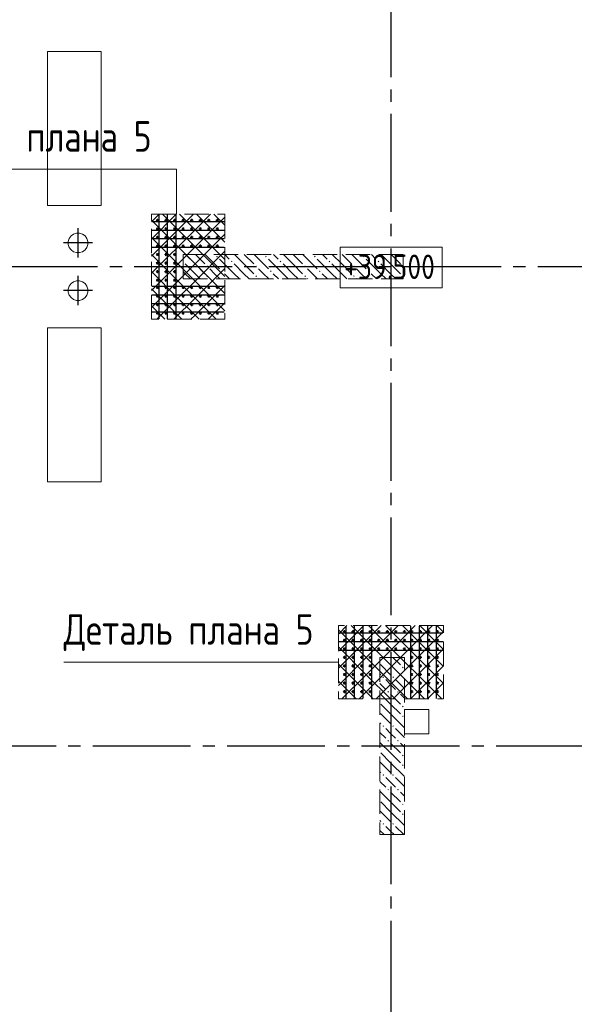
# Model space of a CAD drawing. Header units: millimetres. Extents: x 0 to 31317, y 0 to 42000.
# Tile 6 of 12: x 11587 to 16124, y 22517 to 30571. Entities that reach past the tile are written whole.
import ezdxf

# ---------------------------------------------------------------- set-up
doc = ezdxf.new("R2010")
doc.units = ezdxf.units.MM
doc.linetypes.add('______2', pattern=[270, 200, -70])
doc.linetypes.add('______5', pattern=[1100, 800, -100, 100, -100])
for name, color, linetype, lineweight in [('Standard', 7, 'Continuous', 25), ('Высотные отметки', 7, 'Continuous', 25), ('ЖБ Перекрытие верхний уровень', 7, 'Continuous', 35), ('ЖБ Пилон', 7, 'Continuous', 35), ('Оси', 40, '______5', 18), ('Примечания', 7, 'Continuous', 25)]:
    doc.layers.add(name, color=color, linetype=linetype, lineweight=lineweight)
doc.layers.add('Вспомогательная арматура', color=7, linetype='Continuous', lineweight=18, true_color=0x656565)
doc.layers.add('Поперечная арматура', color=7, linetype='Continuous', lineweight=18, true_color=0x5a2814)
doc.styles.add('GOST 2.304-81', font='txt')

msp = doc.modelspace()

# ---------------------------------------------------------------- hatches: boundary and pattern name
at = {"layer": 'ЖБ Пилон', "linetype": 'Continuous', "lineweight": 18, "transparency": 33554687}
for points in [[(12924, 28596.6), (12927.5, 28593.1), (12924, 28589.7)], [(13194.5, 28633.1), (13201, 28639.6), (13207.5, 28633.1), (13201, 28626.6)], [(13314.5, 28593.1), (13321, 28599.6), (13327.5, 28593.1), (13321, 28586.6)], [(13594.5, 28633.1), (13601, 28639.6), (13607.5, 28633.1), (13601, 28626.6)], [(13714.5, 28593.1), (13721, 28599.6), (13727.5, 28593.1), (13721, 28586.6)], [(13994.5, 28633.1), (14001, 28639.6), (14007.5, 28633.1), (14001, 28626.6)], [(14114.5, 28593.1), (14121, 28599.6), (14127.5, 28593.1), (14121, 28586.6)], [(14394.5, 28633.1), (14401, 28639.6), (14407.5, 28633.1), (14401, 28626.6)], [(14514.5, 28593.1), (14521, 28599.6), (14527.5, 28593.1), (14521, 28586.6)], [(13114.5, 28553.1), (13121, 28559.6), (13127.5, 28553.1), (13121, 28546.6)], [(13234.5, 28513.1), (13241, 28519.6), (13247.4, 28513.1), (13241, 28506.6)], [(13514.5, 28553.1), (13521, 28559.6), (13527.5, 28553.1), (13521, 28546.6)], [(13634.5, 28513.1), (13641, 28519.6), (13647.4, 28513.1), (13641, 28506.6)], [(13914.5, 28553.1), (13921, 28559.6), (13927.5, 28553.1), (13921, 28546.6)], [(14034.5, 28513.1), (14041, 28519.6), (14047.4, 28513.1), (14041, 28506.6)], [(14314.5, 28553.1), (14321, 28559.6), (14327.5, 28553.1), (14321, 28546.6)], [(14434.5, 28513.1), (14441, 28519.6), (14447.4, 28513.1), (14441, 28506.6)], [(14714.5, 28553.1), (14721, 28559.6), (14724, 28556.6), (14724, 28549.7), (14721, 28546.6)], [(13114.5, 28473.1), (13121, 28479.6), (13127.5, 28473.1), (13121, 28466.6)], [(13514.5, 28473.1), (13521, 28479.6), (13527.5, 28473.1), (13521, 28466.6)], [(13914.5, 28473.1), (13921, 28479.6), (13927.5, 28473.1), (13921, 28466.6)], [(14314.5, 28473.1), (14321, 28479.6), (14327.5, 28473.1), (14321, 28466.6)], [(14714.5, 28473.1), (14721, 28479.6), (14724, 28476.6), (14724, 28469.7), (14721, 28466.6)], [(14714.5, 25353.1), (14716.3, 25355), (14725.6, 25355), (14727.5, 25353.1), (14721, 25346.6)], [(14714.5, 25273.1), (14721, 25279.6), (14727.5, 25273.1), (14721, 25266.6)], [(14554.4, 25193.1), (14560.9, 25199.6), (14567.4, 25193.1), (14560.9, 25186.6)], [(14634.5, 25193.1), (14640.9, 25199.6), (14647.4, 25193.1), (14640.9, 25186.6)], [(14594.5, 25073.1), (14601, 25079.6), (14607.5, 25073.1), (14601, 25066.6)], [(14674.5, 25073.1), (14681, 25079.6), (14687.5, 25073.1), (14681, 25066.6)], [(14714.5, 24953.1), (14721, 24959.6), (14727.5, 24953.1), (14721, 24946.6)], [(14714.5, 24873.1), (14721, 24879.6), (14727.5, 24873.1), (14721, 24866.6)], [(14554.4, 24793.1), (14560.9, 24799.6), (14567.4, 24793.1), (14560.9, 24786.6)], [(14634.5, 24793.1), (14640.9, 24799.6), (14647.4, 24793.1), (14640.9, 24786.6)], [(14594.5, 24673.1), (14601, 24679.6), (14607.5, 24673.1), (14601, 24666.6)], [(14674.5, 24673.1), (14681, 24679.6), (14687.5, 24673.1), (14681, 24666.6)], [(14714.5, 24553.1), (14721, 24559.6), (14727.5, 24553.1), (14721, 24546.6)], [(14714.5, 24473.1), (14721, 24479.6), (14727.5, 24473.1), (14721, 24466.6)], [(14554.4, 24393.1), (14560.9, 24399.6), (14567.4, 24393.1), (14560.9, 24386.6)], [(14634.5, 24393.1), (14640.9, 24399.6), (14647.4, 24393.1), (14640.9, 24386.6)], [(14594.5, 24273.1), (14601, 24279.6), (14607.5, 24273.1), (14601, 24266.6)], [(14674.5, 24273.1), (14681, 24279.6), (14687.5, 24273.1), (14681, 24266.6)], [(14714.5, 24153.1), (14721, 24159.6), (14727.5, 24153.1), (14721, 24146.6)], [(14714.5, 24073.1), (14721, 24079.6), (14727.5, 24073.1), (14721, 24066.6)], [(14554.4, 23993.1), (14560.9, 23999.6), (14567.4, 23993.1), (14560.9, 23986.6)], [(14634.5, 23993.1), (14640.9, 23999.6), (14647.4, 23993.1), (14640.9, 23986.6)]]:
    msp.add_hatch(color=7, dxfattribs=at).paths.add_polyline_path(points, flags=16)

# ---------------------------------------------------------------- linework, layer by layer
at = {"layer": 'Standard', "color": 8, "linetype": '______5', "lineweight": -3, "transparency": 33554687}
for p, q in [((12064, 28625.5), (12064, 28864.5)), ((12183.5, 28745), (11944.5, 28745)), ((12064, 28235.5), (12064, 28474.5)), ((12183.5, 28355), (11944.5, 28355))]:
    msp.add_line(p, q, dxfattribs=at)
at = {"layer": 'Вспомогательная арматура', "color": 7, "linetype": 'Continuous', "lineweight": 25, "transparency": 33554687}
for p, q in [((12669, 28920), (13259, 28920)), ((12724, 28975), (12724, 28125)), ((12794, 28975), (12794, 28125)), ((12864, 28975), (12864, 28125)), ((12669, 28850), (13259, 28850)), ((12669, 28780), (13259, 28780)), ((12669, 28710), (13259, 28710)), ((12669, 28390), (13259, 28390)), ((12669, 28320), (13259, 28320)), ((12669, 28250), (13259, 28250)), ((12669, 28180), (13259, 28180)), ((14254, 25610), (14254, 25020)), ((14324, 25610), (14324, 25020)), ((14394, 25610), (14394, 25020)), ((14464, 25610), (14464, 25020)), ((14784, 25610), (14784, 25020)), ((14854, 25610), (14854, 25020)), ((14924, 25610), (14924, 25020)), ((14994, 25610), (14994, 25020)), ((14199, 25555), (15049, 25555)), ((14199, 25485), (15049, 25485)), ((14199, 25415), (15049, 25415))]:
    msp.add_line(p, q, dxfattribs=at)
at = {"layer": 'Высотные отметки', "color": 7, "linetype": 'Continuous', "lineweight": 18, "transparency": 33554687}
msp.add_lwpolyline([(14207.3, 28376.7), (15044, 28376.7), (15044, 28710), (14207.3, 28710), (14207.3, 28376.7)], dxfattribs=at)
at = {"layer": 'ЖБ Перекрытие верхний уровень', "color": 7, "linetype": 'Continuous', "lineweight": 18, "transparency": 33554687}
for p, q in [((12254, 30310), (11814, 30310)), ((11814, 30310), (11814, 29050)), ((12254, 29050), (12254, 30310)), ((11814, 29050), (11914, 29050)), ((11914, 29050), (12254, 29050)), ((11992.1, 28781.6), (11984.3, 28757.6)), ((11984.3, 28757.6), (11984.3, 28732.4)), ((12007, 28802), (11992.1, 28781.6)), ((12027.4, 28816.9), (12007, 28802)), ((12051.4, 28824.7), (12027.4, 28816.9)), ((12076.6, 28824.7), (12051.4, 28824.7)), ((12100.6, 28816.9), (12076.6, 28824.7)), ((12121, 28802), (12100.6, 28816.9)), ((12135.9, 28781.6), (12121, 28802)), ((12143.7, 28757.6), (12135.9, 28781.6)), ((12143.7, 28732.4), (12143.7, 28757.6)), ((11984.3, 28732.4), (11992.1, 28708.4)), ((11992.1, 28708.4), (12007, 28688)), ((12007, 28688), (12027.4, 28673.1)), ((12027.4, 28673.1), (12051.4, 28665.3)), ((12076.6, 28665.3), (12100.6, 28673.1)), ((12100.6, 28673.1), (12121, 28688)), ((12121, 28688), (12135.9, 28708.4)), ((12135.9, 28708.4), (12143.7, 28732.4)), ((12051.4, 28665.3), (12076.6, 28665.3)), ((12051.4, 28434.7), (12027.4, 28426.9)), ((12076.6, 28434.7), (12051.4, 28434.7)), ((12100.6, 28426.9), (12076.6, 28434.7)), ((11992.1, 28391.6), (11984.3, 28367.6)), ((11984.3, 28367.6), (11984.3, 28342.4)), ((12007, 28412), (11992.1, 28391.6)), ((12027.4, 28426.9), (12007, 28412)), ((12121, 28412), (12100.6, 28426.9)), ((12135.9, 28391.6), (12121, 28412)), ((12143.7, 28367.6), (12135.9, 28391.6)), ((12143.7, 28342.4), (12143.7, 28367.6)), ((11984.3, 28342.4), (11992.1, 28318.4)), ((11992.1, 28318.4), (12007, 28298)), ((12007, 28298), (12027.4, 28283.1)), ((12027.4, 28283.1), (12051.4, 28275.3)), ((12051.4, 28275.3), (12076.6, 28275.3)), ((12076.6, 28275.3), (12100.6, 28283.1)), ((12100.6, 28283.1), (12121, 28298)), ((12121, 28298), (12135.9, 28318.4)), ((12135.9, 28318.4), (12143.7, 28342.4)), ((12254, 28050), (11814, 28050)), ((11814, 28050), (11814, 26790)), ((12254, 26790), (12254, 28050)), ((11814, 26790), (12254, 26790)), ((14934, 24930), (14734, 24930)), ((14734, 24930), (14734, 24730)), ((14934, 24730), (14934, 24930)), ((14734, 24730), (14934, 24730))]:
    msp.add_line(p, q, dxfattribs=at)
at = {"layer": 'ЖБ Пилон', "color": 253, "linetype": '______2', "lineweight": 13, "true_color": 0xa0a0a0, "transparency": 33554687}
for p, q in [((14724, 28650), (12924, 28650)), ((12924, 28650), (12924, 28450)), ((14724, 28450), (14724, 28650)), ((12924, 28450), (14724, 28450)), ((14534, 25355), (14534, 23905)), ((14734, 25355), (14534, 25355)), ((14734, 23905), (14734, 25355)), ((14534, 23905), (14734, 23905))]:
    msp.add_line(p, q, dxfattribs=at)
at = {"layer": 'ЖБ Пилон', "color": 9, "linetype": 'Continuous', "lineweight": 18, "true_color": 0xc7c7c7, "transparency": 33554687}
for p, q in [((13021, 28573.1), (12944.1, 28650)), ((13024.1, 28650), (13101, 28573.1)), ((13104.1, 28650), (13221, 28533.1)), ((13341, 28493.1), (13221, 28613.1)), ((13264.1, 28650), (13301, 28613.1)), ((13421, 28573.1), (13344.1, 28650)), ((13424.1, 28650), (13501, 28573.1)), ((13504.1, 28650), (13621, 28533.1)), ((13741, 28493.1), (13621, 28613.1)), ((13664.1, 28650), (13701, 28613.1)), ((13821, 28573.1), (13744.1, 28650)), ((13824.1, 28650), (13901, 28573.1)), ((13904.1, 28650), (14021, 28533.1)), ((14141, 28493.1), (14021, 28613.1)), ((14064.1, 28650), (14101, 28613.1)), ((14221, 28573.1), (14144.1, 28650)), ((14224.1, 28650), (14301, 28573.1)), ((14304.1, 28650), (14421, 28533.1)), ((14541, 28493.1), (14421, 28613.1)), ((14464.1, 28650), (14501, 28613.1)), ((14621, 28573.1), (14544.1, 28650)), ((14624.1, 28650), (14701, 28573.1)), ((14704.1, 28650), (14724, 28630.1)), ((12941, 28493.1), (12924, 28510.1)), ((12941, 28573.1), (13021, 28493.1)), ((13021, 28573.1), (13101, 28493.1)), ((13181, 28493.1), (13141, 28533.1)), ((13341, 28573.1), (13421, 28493.1)), ((13421, 28573.1), (13501, 28493.1)), ((13581, 28493.1), (13541, 28533.1)), ((13741, 28573.1), (13821, 28493.1)), ((13821, 28573.1), (13901, 28493.1)), ((13981, 28493.1), (13941, 28533.1)), ((14141, 28573.1), (14221, 28493.1)), ((14221, 28573.1), (14301, 28493.1)), ((14381, 28493.1), (14341, 28533.1)), ((14541, 28573.1), (14621, 28493.1)), ((14621, 28573.1), (14701, 28493.1)), ((12941, 28493.1), (12984.1, 28450)), ((13021, 28493.1), (13064.1, 28450)), ((13141, 28453.1), (13144.1, 28450)), ((13221, 28453.1), (13181, 28493.1)), ((13260.9, 28493.1), (13304.1, 28450)), ((13341, 28493.1), (13384.1, 28450)), ((13421, 28493.1), (13464.1, 28450)), ((13541, 28453.1), (13544.1, 28450)), ((13621, 28453.1), (13581, 28493.1)), ((13660.9, 28493.1), (13704.1, 28450)), ((13741, 28493.1), (13784.1, 28450)), ((13821, 28493.1), (13864.1, 28450)), ((13941, 28453.1), (13944.1, 28450)), ((14021, 28453.1), (13981, 28493.1)), ((14060.9, 28493.1), (14104.1, 28450)), ((14141, 28493.1), (14184.1, 28450)), ((14221, 28493.1), (14264.1, 28450)), ((14341, 28453.1), (14344.1, 28450)), ((14421, 28453.1), (14381, 28493.1)), ((14460.9, 28493.1), (14504.1, 28450)), ((14541, 28493.1), (14584.1, 28450)), ((14621, 28493.1), (14664.1, 28450)), ((14540.9, 25293.1), (14534, 25300.1)), ((14540.9, 25293.1), (14621, 25213.1)), ((14559.1, 25355), (14621, 25293.1)), ((14621, 25293.1), (14734, 25180.1)), ((14639.1, 25355), (14701, 25293.1)), ((14534, 25220.1), (14540.9, 25213.1)), ((14534, 25140.1), (14581, 25093.1)), ((14621, 25133.1), (14581, 25173.1)), ((14660.9, 25093.1), (14621, 25133.1)), ((14660.9, 25173.1), (14734, 25100.1)), ((14621, 24973.1), (14534, 25060.1)), ((14621, 25053.1), (14701, 24973.1)), ((14701, 25053.1), (14734, 25020.1)), ((14540.9, 24973.1), (14621, 24893.1)), ((14621, 24973.1), (14701, 24893.1)), ((14540.9, 24893.1), (14534, 24900.1)), ((14540.9, 24893.1), (14621, 24813.1)), ((14621, 24893.1), (14734, 24780.1)), ((14534, 24820.1), (14540.9, 24813.1)), ((14534, 24740.1), (14581, 24693.1)), ((14621, 24733.1), (14581, 24773.1)), ((14660.9, 24693.1), (14621, 24733.1)), ((14660.9, 24773.1), (14734, 24700.1)), ((14621, 24573.1), (14534, 24660.1)), ((14621, 24653.1), (14701, 24573.1)), ((14701, 24653.1), (14734, 24620.1)), ((14540.9, 24573.1), (14621, 24493.1)), ((14621, 24573.1), (14701, 24493.1)), ((14540.9, 24493.1), (14534, 24500.1)), ((14540.9, 24493.1), (14621, 24413.1)), ((14621, 24493.1), (14734, 24380.1)), ((14534, 24420.1), (14540.9, 24413.1)), ((14534, 24340.1), (14581, 24293.1)), ((14621, 24333.1), (14581, 24373.1)), ((14660.9, 24293.1), (14621, 24333.1)), ((14660.9, 24373.1), (14734, 24300.1)), ((14621, 24173.1), (14534, 24260.1)), ((14621, 24253.1), (14701, 24173.1)), ((14701, 24253.1), (14734, 24220.1)), ((14540.9, 24173.1), (14621, 24093.1)), ((14621, 24173.1), (14701, 24093.1)), ((14540.9, 24093.1), (14534, 24100.1)), ((14540.9, 24093.1), (14621, 24013.1)), ((14621, 24093.1), (14734, 23980.1)), ((14534, 24020.1), (14540.9, 24013.1)), ((14534, 23940.1), (14569.1, 23905)), ((14621, 23933.1), (14581, 23973.1)), ((14649.1, 23905), (14621, 23933.1)), ((14660.9, 23973.1), (14729.1, 23905))]:
    msp.add_line(p, q, dxfattribs=at)
at = {"layer": 'Оси', "color": 8, "linetype": '______5', "lineweight": -3, "transparency": 33554687}
for p, q in [((14624, 39700), (14624, 15930)), ((26524, 28550), (4600, 28550)), ((23984, 24630), (4600, 24630))]:
    msp.add_line(p, q, dxfattribs=at)
at = {"layer": 'Поперечная арматура', "color": 7, "linetype": 'Continuous', "lineweight": 50, "transparency": 33554687}
for centre in [(12714, 28930), (12784, 28930), (12854, 28930), (12924, 28930), (12994, 28930), (13064, 28930), (13134, 28930), (13204, 28930), (12714, 28860), (12784, 28860), (12854, 28860), (12924, 28860), (12994, 28860), (13064, 28860), (13134, 28860), (13204, 28860), (12714, 28790), (12784, 28790), (12854, 28790), (12924, 28790), (12994, 28790), (13064, 28790), (13134, 28790), (13204, 28790), (12714, 28720), (12784, 28720), (12854, 28720), (12924, 28720), (12994, 28720), (13064, 28720), (13134, 28720), (13204, 28720), (12714, 28650), (12784, 28650), (12854, 28650), (12714, 28580), (12714, 28510), (12784, 28580), (12784, 28510), (12854, 28580), (12854, 28510), (12714, 28440), (12784, 28440), (12854, 28440), (12714, 28380), (12784, 28380), (12854, 28380), (12924, 28380), (12994, 28380), (13064, 28380), (13134, 28380), (13204, 28380), (12714, 28310), (12784, 28310), (12854, 28310), (12924, 28310), (12994, 28310), (13064, 28310), (13134, 28310), (13204, 28310), (12714, 28240), (12784, 28240), (12854, 28240), (12924, 28240), (12994, 28240), (13064, 28240), (13134, 28240), (13204, 28240), (12714, 28170), (12784, 28170), (12854, 28170), (12924, 28170), (12994, 28170), (13064, 28170), (13134, 28170), (13204, 28170), (14244, 25565), (14314, 25565), (14384, 25565), (14454, 25565), (14524, 25565), (14594, 25565), (14664, 25565), (14734, 25565), (14794, 25565), (14864, 25565), (14934, 25565), (15004, 25565), (14244, 25495), (14314, 25495), (14384, 25495), (14454, 25495), (14524, 25495), (14594, 25495), (14664, 25495), (14734, 25495), (14794, 25495), (14864, 25495), (14934, 25495), (15004, 25495), (14244, 25425), (14314, 25425), (14384, 25425), (14454, 25425), (14524, 25425), (14594, 25425), (14664, 25425), (14734, 25425), (14794, 25425), (14864, 25425), (14934, 25425), (15004, 25425), (14244, 25355), (14244, 25285), (14314, 25355), (14314, 25285), (14384, 25355), (14384, 25285), (14454, 25355), (14454, 25285), (14794, 25355), (14794, 25285), (14864, 25355), (14864, 25285), (14934, 25355), (14934, 25285), (15004, 25355), (15004, 25285), (14244, 25215), (14314, 25215), (14384, 25215), (14454, 25215), (14794, 25215), (14864, 25215), (14934, 25215), (15004, 25215), (14244, 25145), (14314, 25145), (14384, 25145), (14454, 25145), (14794, 25145), (14864, 25145), (14934, 25145), (15004, 25145), (14244, 25075), (14314, 25075), (14384, 25075), (14454, 25075), (14794, 25075), (14864, 25075), (14934, 25075), (15004, 25075)]:
    msp.add_circle(centre, 5, dxfattribs=at)
at = {"layer": 'Примечания', "color": 252, "linetype": 'Continuous', "lineweight": 13, "true_color": 0x8f8f8f, "transparency": 33554687}
for p, q in [((12664, 28916.2), (12727.8, 28980)), ((12664, 28776.2), (12867.8, 28980)), ((12664, 28636.2), (13007.8, 28980)), ((12664, 28930.1), (13021, 28573.1)), ((12754.1, 28980), (13021, 28713.1)), ((12894.1, 28980), (13021, 28853.1)), ((13021, 28853.1), (13147.8, 28980)), ((13021, 28713.1), (13264, 28956.2)), ((13034.1, 28980), (13264, 28750.1)), ((13174.1, 28980), (13264, 28890.1)), ((12664, 28496.2), (13021, 28853.1)), ((13021, 28853.1), (13264, 28610.1)), ((12664, 28790.1), (13021, 28433.1)), ((13021, 28573.1), (13264, 28816.2)), ((12664, 28356.2), (13021, 28713.1)), ((13021, 28713.1), (13264, 28470.1)), ((13021, 28433.1), (13264, 28676.2)), ((12664, 28650.1), (13021, 28293.1)), ((12664, 28510.1), (12881, 28293.1)), ((12740.9, 28293.1), (13021, 28573.1)), ((13021, 28573.1), (13264, 28330.1)), ((13021, 28293.1), (13264, 28536.2)), ((12881, 28293.1), (13021, 28433.1)), ((13021, 28433.1), (13160.9, 28293.1)), ((12664, 28370.1), (12740.9, 28293.1)), ((13160.9, 28293.1), (13264, 28396.2)), ((12664, 28216.2), (12740.9, 28293.1)), ((12707.8, 28120), (12881, 28293.1)), ((12740.9, 28293.1), (12914.1, 28120)), ((12847.8, 28120), (13021, 28293.1)), ((12881, 28293.1), (13021, 28153.1)), ((13021, 28153.1), (13160.9, 28293.1)), ((13021, 28293.1), (13194.1, 28120)), ((13160.9, 28293.1), (13264, 28190.1)), ((12664, 28230.1), (12774.1, 28120)), ((13127.8, 28120), (13264, 28256.2)), ((12987.8, 28120), (13021, 28153.1)), ((13021, 28153.1), (13054.1, 28120)), ((14194, 25546.2), (14262.8, 25615)), ((14281, 25493.1), (14402.8, 25615)), ((14299.1, 25615), (14421, 25493.1)), ((14421, 25493.1), (14542.8, 25615)), ((14439.1, 25615), (14560.9, 25493.1)), ((14560.9, 25493.1), (14682.8, 25615)), ((14579.1, 25615), (14701, 25493.1)), ((14701, 25493.1), (14822.8, 25615)), ((14719.1, 25615), (14840.9, 25493.1)), ((14840.9, 25493.1), (14962.8, 25615)), ((14859.1, 25615), (14981, 25493.1)), ((14999.1, 25615), (15054, 25560.1)), ((14194, 25580.1), (14281, 25493.1)), ((14981, 25493.1), (15054, 25566.2)), ((14194, 25406.2), (14281, 25493.1)), ((14194, 25266.2), (14421, 25493.1)), ((14281, 25493.1), (14421, 25353.1)), ((14421, 25353.1), (14560.9, 25493.1)), ((14421, 25213.1), (14701, 25493.1)), ((14421, 25073.1), (14840.9, 25493.1)), ((14421, 25493.1), (14899.1, 25015)), ((14502.8, 25015), (14981, 25493.1)), ((14560.9, 25493.1), (15039.1, 25015)), ((14701, 25493.1), (15054, 25140.1)), ((14840.9, 25493.1), (15054, 25280.1)), ((14981, 25493.1), (15054, 25420.1)), ((14194, 25440.1), (14421, 25213.1)), ((14642.8, 25015), (15054, 25426.2)), ((14194, 25126.2), (14421, 25353.1)), ((14194, 25300.1), (14421, 25073.1)), ((14421, 25353.1), (14759.1, 25015)), ((14222.8, 25015), (14421, 25213.1)), ((14421, 25213.1), (14619.1, 25015)), ((14782.8, 25015), (15054, 25286.2)), ((14194, 25160.1), (14339.1, 25015)), ((14922.8, 25015), (15054, 25146.2)), ((14362.8, 25015), (14421, 25073.1)), ((14421, 25073.1), (14479.1, 25015)), ((14194, 25020.1), (14199.1, 25015))]:
    msp.add_line(p, q, dxfattribs=at)
at = {"layer": 'Примечания', "color": 7, "linetype": '______2', "lineweight": 13, "transparency": 33554687}
for p, q in [((12664, 28120), (12664, 28980)), ((12664, 28980), (13264, 28980)), ((13264, 28980), (13264, 28120)), ((13264, 28120), (12664, 28120)), ((15054, 25615), (14194, 25615)), ((14194, 25615), (14194, 25015)), ((15054, 25015), (15054, 25615)), ((14194, 25015), (15054, 25015))]:
    msp.add_line(p, q, dxfattribs=at)
at = {"layer": 'Примечания', "color": 7, "linetype": 'Continuous', "lineweight": 13, "transparency": 33554687}
msp.add_line((11946.8, 25315), (14194, 25315), dxfattribs=at)
for points in [[(12869, 29347.8), (10439, 29347.8), (10439, 28980)], [(10621.8, 29347.8), (12869, 29347.8), (12869, 28980.4)]]:
    msp.add_lwpolyline(points, dxfattribs=at)

# ---------------------------------------------------------------- texts
at = {"layer": 'Высотные отметки', "color": 7, "linetype": 'Continuous', "lineweight": 18, "transparency": 33554687, "insert": (14241.3, 28450), "char_height": 200, "width": 870.467, "attachment_point": 7, "style": 'GOST 2.304-81'}
msp.add_mtext('\\W1.02;+39.500', dxfattribs=at)
at = {"layer": 'Примечания', "color": 7, "linetype": 'Continuous', "lineweight": 25, "transparency": 33554687, "char_height": 250, "width": 2132.452, "attachment_point": 7, "style": 'GOST 2.304-81'}
for insert in [(10621.8, 29439.4), (11946.8, 25406.7)]:
    msp.add_mtext('Деталь\\~плана\\~5', dxfattribs=dict(at, insert=insert))

doc.saveas('drawing.dxf')
